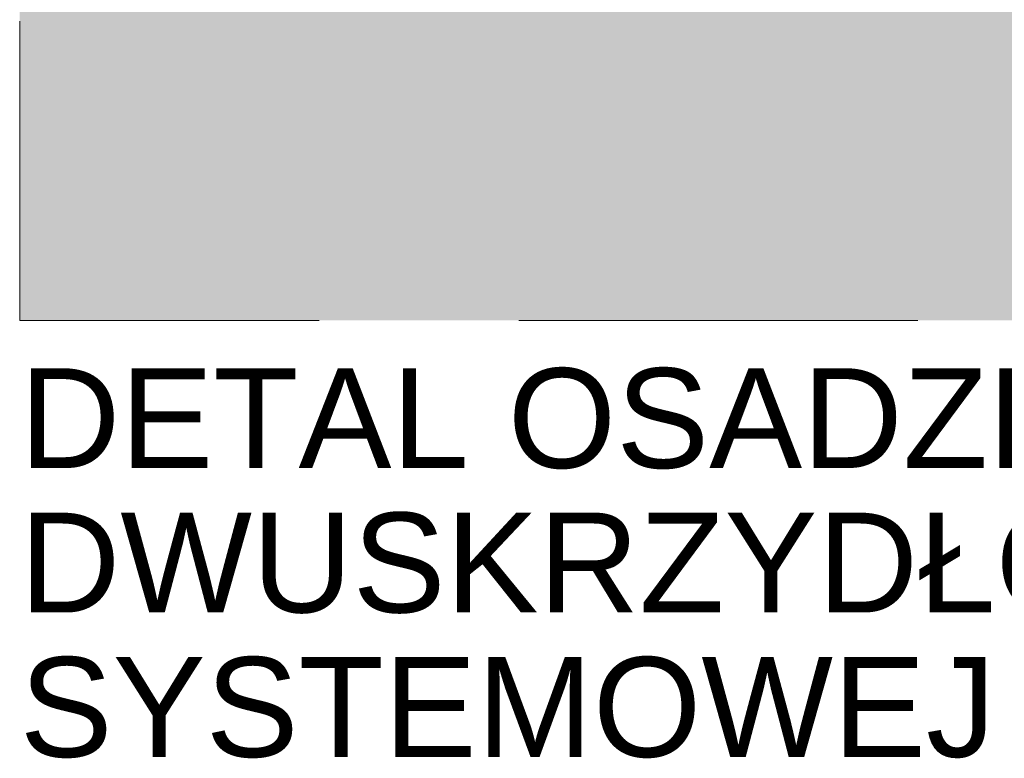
# Paper-space layout 'AD-02 DETAL MONTAŻU DRZWI' of a CAD drawing. Header units: millimetres. Extents: x 0 to 594, y 0 to 550.
# Tile 57 of 99: x 98 to 137, y 284 to 313. Entities that reach past the tile are written whole.
import ezdxf
from ezdxf.xclip import XClip

# ---------------------------------------------------------------- set-up
doc = ezdxf.new("R2010")
doc.units = ezdxf.units.MM
doc.header["$MEASUREMENT"] = 0
doc.header["$XCLIPFRAME"] = 0
doc.linetypes.add('przerywama detal', pattern=[120, 80, -40])
doc.layers.add('0_Nr_pióra__249', color=7, linetype='Continuous', lineweight=5, true_color=0x191919)
doc.layers.add('A_stolarka_Nr_pióra__10', color=7, linetype='Continuous', lineweight=13, true_color=0x4b4b4b)
doc.layers.add('A_strop', color=7, linetype='Continuous')
doc.styles.add('STYL_AUTOMATYCZNY_4', font='arial.ttf')

# ---------------------------------------------------------------- blocks, each defined once
blk = doc.blocks.new('Rysunek_1_1', base_point=(-46422.798, -26825.258))
at = {"layer": 'A_strop', "linetype": 'Continuous', "lineweight": 0, "true_color": 0x000000}
blk.add_hatch(color=18, dxfattribs=at).paths.add_polyline_path([(157.585, 314.095), (97.585, 314.095), (97.585, 301.094), (157.585, 301.094)])
at = {"layer": 'A_stolarka_Nr_pióra__10', "color": 251, "linetype": 'przerywama detal', "lineweight": 13, "ltscale": 0.2, "true_color": 0x4b4b4b}
for p in [(97.585, 361.094), (157.585, 301.094)]:
    blk.add_line(p, (97.585, 301.094), dxfattribs=at)
at = {"layer": '0_Nr_pióra__249', "color": 250, "linetype": 'Continuous', "lineweight": 5, "true_color": 0x191919, "insert": (97.585, 283.541), "char_height": 4, "width": 185.08782, "attachment_point": 7, "line_spacing_factor": 0.868291, "style": 'STYL_AUTOMATYCZNY_4'}
blk.add_mtext('\\A1;{\\pql;\\fArial|b0|i0|c238|p0;\\W1.000000;DETAL OSADZENIA DRZWI ALUMINIOWYCH EI30 DWUSKRZYDŁOWYCH Z OŚCIEŻNICĄ BLOKOWĄ W ŚCIANIE SYSTEMOWEJ GK  - NP. DRZWI D24}', dxfattribs=at)

psp = doc.layouts.new('AD-02 DETAL MONTAŻU DRZWI')

# ---------------------------------------------------------------- block references
at = {"color": 37, "linetype": 'Continuous', "lineweight": 5, "true_color": 0x656532}
ref = psp.add_blockref('Rysunek_1_1', (-46422.798, -26825.258), dxfattribs=at)
XClip(ref).set_block_clipping_path([(39.90003743, 274.842170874), (528.4304887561, 524.007291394)])

doc.saveas('drawing.dxf')
